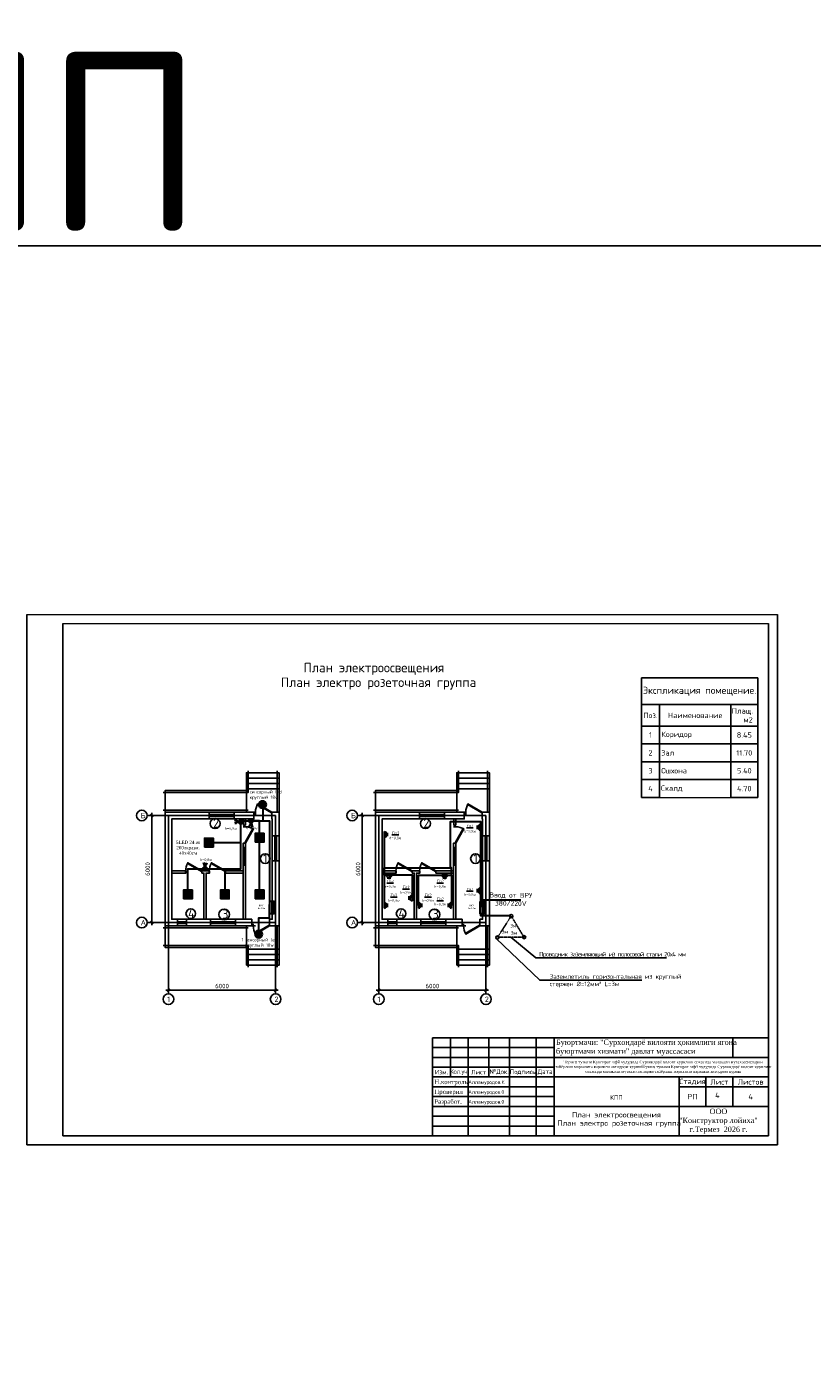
# Model space of a CAD drawing. Header units: millimetres. Extents: x -228268 to 1513407, y -439898 to -137408.
# Tile 28 of 128: x -132400 to -88443, y -215005 to -140041. Entities that reach past the tile are written whole.
import ezdxf
from ezdxf.enums import TextEntityAlignment as Align

# ---------------------------------------------------------------- set-up
doc = ezdxf.new("R2010")
doc.units = ezdxf.units.MM
doc.linetypes.add('ACAD_ISO04W100', pattern=[30, 24, -3, 0, -3])
doc.linetypes.add('HIDDEN2', pattern=[4.7625, 3.175, -1.5875])
for name, color, linetype, lineweight in [('.', 7, 'Continuous', 15), ('3-1 эшик ёғоч', 7, 'Continuous', 60), ('ОСИ', 144, 'ACAD_ISO04W100', 9), ('план', 7, 'Continuous', 50), ('Текст', 98, 'Continuous', 25), ('Электричество', 1, 'Continuous', 40)]:
    doc.layers.add(name, color=color, linetype=linetype, lineweight=lineweight)
for name, color, linetype in [('1ш.  3Гр', 7, 'Continuous'), ('1ш.  4Гр', 7, 'Continuous'), ('7.Гр11', 7, 'Continuous'), ('Text', 154, 'Continuous'), ('Наименование', 11, 'Continuous'), ('Ук', 10, 'Continuous'), ('Штамп опасные', 7, 'Continuous'), ('штамп ёзув', 7, 'Continuous')]:
    doc.layers.add(name, color=color, linetype=linetype)
doc.styles.add('ISOCPEUR', font='isocpeur.ttf', dxfattribs={"height": 5})
doc.styles.get("Standard").update_dxf_attribs({"font": 'isocpeur.ttf'})
doc.styles.add('V@ler@Live', font='isocpeur.ttf')
doc.styles.add('ViTEXT', font='isocpeur.ttf')
doc.styles.add('ШКОЛА', font='times.ttf')
doc.linetypes.add('ограждение2', pattern='A,6.35,-2.54,[132,ltypeshp.shx,S=2.54,R=0,X=-2.54,Y=0],-2.54,25.4', length=36.83)
doc.dimstyles.new('STANDARD-100', dxfattribs={"dimtxt": 250, "dimasz": 150, "dimexe": 150, "dimexo": 150, "dimgap": 100, "dimtad": 1, "dimdec": 0, "dimzin": 0, "dimdsep": 46, "dimtxsty": 'Standard', "dimblk": 'OBLIQUE', "dimcen": 150, "dimdle": 150, "dimadec": 0, "dimazin": 0, "dimtm": 1e-09, "dimtfac": 1, "dimtdec": 0, "dimtmove": 0, "dimatfit": 3, "dimldrblk": 'OBLIQUE', "dimfxl": 1, "dimtolj": 2, "dimtzin": 0, "dimarcsym": 0})

# ---------------------------------------------------------------- blocks, each defined once
blk = doc.blocks.new('*U507')
for p, q in [((0, 0), (0, -5)), ((36, 0), (36, -5))]:
    blk.add_line(p, q)
blk.add_lwpolyline([(0, 0), (31.2, 18), (32.1, 16.5), (0.9, -1.5)], close=True)
blk.add_arc((0, 0), 36, 0, 30)
blk = doc.blocks.new('*U508')
for p, q in [((0, 0), (0, 5)), ((36, 0), (36, 5))]:
    blk.add_line(p, q)
blk.add_lwpolyline([(0, 0), (31.2, -18), (32.1, -16.5), (0.9, 1.5)], close=True)
blk.add_arc((0, 0), 36, 330, 0)
blk = doc.blocks.new('_Oblique')
at = {"color": 0, "linetype": 'ByBlock', "lineweight": -2}
blk.add_line((-0.5, -0.5), (0.5, 0.5), dxfattribs=at)
blk = doc.blocks.new('*D567')
at = {"color": 0, "lineweight": -2, "transparency": 16777216}
for p, q in [((-124473, -190554), (-124473, -194142)), ((-118473, -190554), (-118473, -194142)), ((-124623, -193992), (-118323, -193992))]:
    blk.add_line(p, q, dxfattribs=at)
at = {"layer": 'Defpoints', "color": 0, "transparency": 16777216}
for p in [(-124473, -190404), (-118473, -190404), (-118473, -193992)]:
    blk.add_point(p, dxfattribs=at)
at = {"color": 0, "lineweight": -2, "transparency": 16777216, "xscale": 150, "yscale": 150, "zscale": 150, "rotation": 180}
blk.add_blockref('_Oblique', (-124473, -193992), dxfattribs=at)
at = {"color": 0, "lineweight": -2, "transparency": 16777216, "xscale": 150, "yscale": 150, "zscale": 150}
blk.add_blockref('_Oblique', (-118473, -193992), dxfattribs=at)
at = {"color": 0, "lineweight": 25, "transparency": 16777216, "insert": (-121473, -193767), "char_height": 250, "attachment_point": 5}
blk.add_mtext('\\A2;6000', dxfattribs=at)
blk = doc.blocks.new('*T566')
at = {"color": 0, "linetype": 'ByBlock', "lineweight": -2, "transparency": 16777216}
for p, q in [((0, 0), (6500, 0)), ((0, 0), (0, -6700)), ((6500, 0), (6500, -6700)), ((0, -1500), (6500, -1500)), ((1000, -1500), (1000, -6700)), ((5000, -1500), (5000, -6700)), ((0, -2700), (6500, -2700)), ((0, -3700), (1000, -3700)), ((5000, -3700), (6500, -3700)), ((0, -4700), (1000, -4700)), ((5000, -4700), (6500, -4700)), ((0, -5700), (1000, -5700)), ((5000, -5700), (6500, -5700)), ((0, -6700), (1000, -6700)), ((5000, -6700), (6500, -6700))]:
    blk.add_line(p, q, dxfattribs=at)
at = {"color": 0, "transparency": 16777216}
for p, q in [((1000, -3700), (5000, -3700)), ((1000, -4700), (5000, -4700)), ((1000, -5700), (5000, -5700))]:
    blk.add_line(p, q, dxfattribs=at)
at = {"color": 0, "lineweight": 0, "transparency": 16777216}
blk.add_line((1000, -6700), (5000, -6700), dxfattribs=at)
at = {"color": 0, "lineweight": 40, "transparency": 16777216, "attachment_point": 5}
for s, insert, char_height, width in [('{\\C256;Экспликация помещение.               }', (3250, -750), 400, 6497), ('Поз.', (500, -2100), 300, 997), ('Наименование', (3000, -2100), 300, 3997), ('Плащ.     м2', (5750, -2100), 300, 1497)]:
    blk.add_mtext(s, dxfattribs=dict(at, insert=insert, char_height=char_height, width=width))
at = {"lineweight": 40, "transparency": 16777216, "char_height": 300, "style": 'ViTEXT'}
for s, insert, width, attachment_point in [('1', (500, -3200), 997, 5), ('{\\C0;Коридор }', (1100, -3200), 3800, 4), ('8.45', (5750, -3200), 1497, 5), ('2', (500, -4200), 997, 5), ('Зал', (1100, -4200), 3800, 4), ('11.70', (5750, -4200), 1497, 5), ('3', (500, -5200), 997, 5), ('{\\C0;Ошхона}', (1100, -5200), 3800, 4), ('5.40', (5750, -5200), 1497, 5), ('4', (500, -6200), 997, 5), ('Скалд', (1085, -6200), 3829.65, 4), ('4.70', (5750, -6200), 1497, 5)]:
    blk.add_mtext(s, dxfattribs=dict(at, insert=insert, width=width, attachment_point=attachment_point))
blk = doc.blocks.new('*D568')
at = {"layer": '3-1 эшик ёғоч', "color": 0, "lineweight": -2, "transparency": 16777216}
for p, q in [((-124813, -184214), (-125559, -184214)), ((-125409, -190364), (-125409, -184064)), ((-124813, -190214), (-125559, -190214))]:
    blk.add_line(p, q, dxfattribs=at)
at = {"layer": 'Defpoints', "color": 0, "transparency": 16777216}
for p in [(-125409, -184214), (-124663, -184214), (-124663, -190214)]:
    blk.add_point(p, dxfattribs=at)
at = {"layer": '3-1 эшик ёғоч', "color": 0, "lineweight": -2, "transparency": 16777216, "xscale": 150, "yscale": 150, "zscale": 150}
for p, rotation in [((-125409, -184214), 90), ((-125409, -190214), 270)]:
    blk.add_blockref('_Oblique', p, dxfattribs=dict(at, rotation=rotation))
at = {"layer": '3-1 эшик ёғоч', "color": 0, "lineweight": 25, "transparency": 16777216, "insert": (-125634, -187214), "char_height": 250, "attachment_point": 5, "rotation": 90}
blk.add_mtext('\\A2;6000', dxfattribs=at)
blk = doc.blocks.new('цув')
at = {"layer": '.', "lineweight": 30, "transparency": 33554687}
h = blk.add_hatch(dxfattribs=at)
h.set_pattern_fill('ANGLE', color=5, scale=2, angle=-90)
h.set_pattern_definition([(270, (2271744.251, -487239.154), (13.97, -3e-15), [10.16, -3.81]), (360, (2271744.251, -487239.154), (3e-15, 13.97), [10.16, -3.81])])
h.paths.add_polyline_path([(2271540, -487440), (2271940, -487440), (2271940, -487040), (2271540, -487040)])
at = {"ltscale": 0.095}
for points in [[(2271490, -487490), (2271990, -487490), (2271990, -486990), (2271490, -486990)], [(2271540, -487440), (2271940, -487440), (2271940, -487040), (2271540, -487040)]]:
    blk.add_lwpolyline(points, close=True, dxfattribs=at)
blk = doc.blocks.new('ммав')
at = {"linetype": 'ByBlock', "ltscale": 100}
h = blk.add_hatch(color=256, dxfattribs=at)
h.dxf.hatch_style = 1
h.paths.add_polyline_path([(2290064, -478940), (2289936, -478940), (2289936, -479460), (2290064, -479460)])
at = {"color": 0, "linetype": 'ByBlock', "lineweight": 30, "ltscale": 2}
blk.add_lwpolyline([(2290136, -478940), (2290136, -479460), (2289936, -479460), (2289936, -478940)], close=True, dxfattribs=at)
blk = doc.blocks.new('*U554')
at = {"lineweight": 30}
for points in [[(-1, 318), (-128, 288)], [(-18, 109), (-65, 303)], [(22, 317), (146, 279)], [(26, 108), (84, 298)]]:
    blk.add_lwpolyline(points, dxfattribs=at)
blk.add_circle((0, 0), 111, dxfattribs=at)
blk = doc.blocks.new('*U290')
at = {"lineweight": 30}
for points in [[(-317, 22), (-279, 146)], [(-108, 26), (-298, 84)], [(-318, -1), (-288, -128)], [(-109, -18), (-303, -65)]]:
    blk.add_lwpolyline(points, dxfattribs=at)
blk.add_circle((0, 0), 111, dxfattribs=at)
blk = doc.blocks.new('*U556')
at = {"lineweight": 30}
for points in [[(-22, -317), (-146, -279)], [(-26, -108), (-84, -298)], [(1, -318), (128, -288)], [(18, -109), (65, -303)]]:
    blk.add_lwpolyline(points, dxfattribs=at)
blk.add_circle((0, 0), 111, dxfattribs=at)
blk = doc.blocks.new('счпвеыф35аве')
at = {"color": 1, "lineweight": 35, "ltscale": 100}
blk.add_circle((0, 0), 200, dxfattribs=at)
blk = doc.blocks.new('датчик движения')
h = blk.add_hatch(color=6)
h.dxf.hatch_style = 1
h.paths.add_polyline_path([(84, 0, 1), (-84, 0, 1)])
at = {"layer": 'Электричество', "color": 6, "lineweight": 60}
for points in [[(-92, 32), (-149, 58)], [(-37, 85), (-60, 138)], [(37, 94), (57, 154)], [(89, 39), (146, 63)], [(-91, -40), (-147, -64)], [(-39, -89), (-59, -148)], [(37, -86), (60, -139)], [(92, -32), (149, -58)]]:
    blk.add_lwpolyline(points, dxfattribs=at)
at = {"layer": 'Электричество', "color": 6, "lineweight": 60, "ltscale": 0.5}
blk.add_circle((0, 0), 83.6, dxfattribs=at)
blk = doc.blocks.new('*D569')
at = {"color": 0, "lineweight": -2, "transparency": 16777216}
for p, q in [((-112701, -190554), (-112701, -194142)), ((-106701, -190554), (-106701, -194142)), ((-112851, -193992), (-106551, -193992))]:
    blk.add_line(p, q, dxfattribs=at)
at = {"layer": 'Defpoints', "color": 0, "transparency": 16777216}
for p in [(-112701, -190404), (-106701, -190404), (-106701, -193992)]:
    blk.add_point(p, dxfattribs=at)
at = {"color": 0, "lineweight": -2, "transparency": 16777216, "xscale": 150, "yscale": 150, "zscale": 150, "rotation": 180}
blk.add_blockref('_Oblique', (-112701, -193992), dxfattribs=at)
at = {"color": 0, "lineweight": -2, "transparency": 16777216, "xscale": 150, "yscale": 150, "zscale": 150}
blk.add_blockref('_Oblique', (-106701, -193992), dxfattribs=at)
at = {"color": 0, "lineweight": 25, "transparency": 16777216, "insert": (-109701, -193767), "char_height": 250, "attachment_point": 5}
blk.add_mtext('\\A2;6000', dxfattribs=at)
blk = doc.blocks.new('*D570')
at = {"layer": '3-1 эшик ёғоч', "color": 0, "lineweight": -2, "transparency": 16777216}
for p, q in [((-113041, -184214), (-113787, -184214)), ((-113637, -190364), (-113637, -184064)), ((-113041, -190214), (-113787, -190214))]:
    blk.add_line(p, q, dxfattribs=at)
at = {"layer": 'Defpoints', "color": 0, "transparency": 16777216}
for p in [(-113637, -184214), (-112891, -184214), (-112891, -190214)]:
    blk.add_point(p, dxfattribs=at)
at = {"layer": '3-1 эшик ёғоч', "color": 0, "lineweight": -2, "transparency": 16777216, "xscale": 150, "yscale": 150, "zscale": 150}
for p, rotation in [((-113637, -184214), 90), ((-113637, -190214), 270)]:
    blk.add_blockref('_Oblique', p, dxfattribs=dict(at, rotation=rotation))
at = {"layer": '3-1 эшик ёғоч', "color": 0, "lineweight": 25, "transparency": 16777216, "insert": (-113862, -187214), "char_height": 250, "attachment_point": 5, "rotation": 90}
blk.add_mtext('\\A2;6000', dxfattribs=at)
blk = doc.blocks.new('*U288')
at = {"layer": '7.Гр11', "linetype": 'Continuous', "lineweight": 30}
for points in [[(-111, 0), (-339, 0)], [(-287, -100), (-287, 100)], [(-111, -159), (-111, 159)]]:
    blk.add_lwpolyline(points, dxfattribs=at)
blk.add_arc((-111, 0), 149, 90, 270, dxfattribs=at)
blk = doc.blocks.new('*U291')
at = {"layer": '7.Гр11', "linetype": 'Continuous', "lineweight": 30}
for points in [[(159, -111), (-159, -111)], [(100, -287), (-100, -287)], [(0, -111), (0, -339)]]:
    blk.add_lwpolyline(points, dxfattribs=at)
blk.add_arc((0, -111), 149, 180, 360, dxfattribs=at)
blk = doc.blocks.new('*U289')
at = {"layer": '7.Гр11', "linetype": 'Continuous', "lineweight": 30}
for points in [[(111, 159), (111, -159)], [(287, 100), (287, -100)], [(111, 0), (339, 0)]]:
    blk.add_lwpolyline(points, dxfattribs=at)
blk.add_arc((111, 0), 149, 270, 90, dxfattribs=at)

msp = doc.modelspace()

# ---------------------------------------------------------------- linework, layer by layer
at = {"color": 0}
for p, q in [((-132390.9, -172961.8), (-132390.9, -202661.8)), ((-132390.9, -202661.8), (-132390.9, -172961.9)), ((-90391.1, -202661.8), (-90391.1, -172961.8)), ((-130390.9, -202161.8), (-130390.9, -173461.8)), ((-90891, -202161.8), (-90891, -173461.8)), ((-90891, -181903), (-90891, -202161.8)), ((-130390.9, -202161.8), (-90891, -202161.8)), ((-90891, -202161.8), (-118773.3, -202161.8)), ((-90391.1, -202661.8), (-132390.9, -202661.8))]:
    msp.add_line(p, q, dxfattribs=at)
at = {"color": 0, "linetype": 'ByBlock'}
for p, q in [((-120162.7, -185763.8), (-120162.7, -190023.8)), ((-108391.3, -185763.8), (-108391.3, -190023.8))]:
    msp.add_line(p, q, dxfattribs=at)
at = {"color": 1}
msp.add_lwpolyline([(-228267.8, -152317.9), (-228267.8, -439897.6), (-32920.2, -439897.6), (-32920.2, -152317.9), (-228267.8, -152317.9)], dxfattribs=at)
for points in [[(-120107.7, -182123.8), (-118282.7, -182123.8), (-118282.7, -181823.8), (-120107.7, -181823.8)], [(-120107.7, -182423.8), (-118282.7, -182423.8), (-118282.7, -182123.8), (-120107.7, -182123.8)], [(-108336.3, -182123.8), (-106511.3, -182123.8), (-106511.3, -181823.8), (-108336.3, -181823.8)], [(-108336.3, -182423.8), (-106511.3, -182423.8), (-106511.3, -182123.8), (-108336.3, -182123.8)], [(-120107.7, -182723.8), (-118282.7, -182723.8), (-118282.7, -182423.8), (-120107.7, -182423.8)], [(-108336.3, -182723.8), (-106511.3, -182723.8), (-106511.3, -182423.8), (-108336.3, -182423.8)], [(-120107.7, -191703.8), (-118282.7, -191703.8), (-118282.7, -192003.8), (-120107.7, -192003.8)], [(-108336.3, -191703.8), (-106511.3, -191703.8), (-106511.3, -192003.8), (-108336.3, -192003.8)], [(-120107.7, -192003.8), (-118282.7, -192003.8), (-118282.7, -192303.8), (-120107.7, -192303.8)], [(-108336.3, -192003.8), (-106511.3, -192003.8), (-106511.3, -192303.8), (-108336.3, -192303.8)]]:
    msp.add_lwpolyline(points, close=True)
for points in [[(-118687.7, -184023.8), (-118282.7, -184023.8), (-118282.7, -182723.8), (-120107.7, -182723.8), (-120107.7, -184023.8), (-119607.7, -184023.8)], [(-106916.3, -184023.8), (-106511.3, -184023.8), (-106511.3, -182723.8), (-108336.3, -182723.8), (-108336.3, -184023.8), (-107836.3, -184023.8)], [(-118687.7, -190403.8), (-118282.7, -190403.8), (-118282.7, -191703.8), (-120107.7, -191703.8), (-120107.7, -190403.8), (-119607.7, -190403.8)], [(-106916.3, -190403.8), (-106511.3, -190403.8), (-106511.3, -191703.8), (-108336.3, -191703.8), (-108336.3, -190403.8), (-107836.3, -190403.8)], [(-106125.7, -191114.1), (-103688.3, -193442.4), (-97984.4, -193442.4)], [(-105305.6, -191031), (-103905.6, -192195.4), (-96605.4, -192195.4)]]:
    msp.add_lwpolyline(points)
at = {"color": 5, "lineweight": 30}
for points in [[(-119194.5, -183555.5), (-119194.5, -184515.2)], [(-122419.6, -187208.5), (-120415.9, -187208.5), (-120415.9, -184515.2), (-118822.3, -184515.2), (-118822.3, -189210.1), (-118765.9, -189210.1)], [(-121957.1, -185734.5), (-120415.9, -185734.5), (-120415.9, -184564.4)], [(-119373, -188387.1), (-119373, -184515.2), (-119863, -184515.2)], [(-112400.3, -185278.3), (-112400.3, -187554.8), (-112400.3, -187155), (-108695.5, -187155), (-108695.5, -184547.8), (-107002.3, -184547.8), (-107002.3, -189219.4), (-106966.3, -189219.4)], [(-108622.3, -187554.8), (-108622.3, -187155), (-108695.5, -187155), (-108695.5, -184547.8), (-107002.3, -184547.8), (-107002.3, -189297.8), (-106970.6, -189297.8)], [(-123383.1, -188437.1), (-123383.1, -187208.5), (-121308.2, -187208.5), (-121308.2, -188387.1)], [(-110822.3, -188832.7), (-110822.3, -187554.8), (-112400.3, -187554.8), (-112400.3, -189248.6)], [(-110480.3, -189248.6), (-110480.3, -187554.8), (-108622.3, -187554.8), (-108622.3, -189248.6)], [(-119409.1, -190856.4), (-119409.1, -189951), (-118822.3, -189951), (-118822.3, -189210.1)]]:
    msp.add_lwpolyline(points, dxfattribs=at)
at = {"color": 0, "linetype": 'ByBlock'}
for points in [[(-119812.7, -190403.8), (-119812.7, -190023.8), (-124282.7, -190023.8), (-124282.7, -184403.8), (-119687.7, -184403.8), (-119687.7, -184023.8), (-124662.7, -184023.8), (-124662.7, -190403.8), (-119812.7, -190403.8)], [(-108041.3, -190403.8), (-108041.3, -190023.8), (-112511.3, -190023.8), (-112511.3, -184403.8), (-107916.3, -184403.8), (-107916.3, -184023.8), (-112891.3, -184023.8), (-112891.3, -190403.8), (-108041.3, -190403.8)]]:
    msp.add_lwpolyline(points, dxfattribs=at)
for points in [[(-118687.7, -184403.8), (-118687.7, -184023.8), (-118282.7, -184023.8), (-118282.7, -190403.8), (-118812.7, -190403.8), (-118812.7, -190023.8), (-118662.7, -190023.8), (-118662.7, -184403.8)], [(-106916.3, -184403.8), (-106916.3, -184023.8), (-106511.3, -184023.8), (-106511.3, -190403.8), (-107041.3, -190403.8), (-107041.3, -190023.8), (-106891.3, -190023.8), (-106891.3, -184403.8)]]:
    msp.add_lwpolyline(points, close=True, dxfattribs=at)
at = {"color": 1, "lineweight": 30}
msp.add_lwpolyline([(-106982.1, -189151.3), (-106982.1, -188936.4), (-104744.9, -188936.4)], dxfattribs=at)
at = {"color": 0, "lineweight": 30}
msp.add_lwpolyline([(-106998.5, -189674.3), (-106998.5, -189817.2), (-106428.4, -189817.2), (-105288.7, -189825.1)], dxfattribs=at)
at = {"color": 1, "linetype": 'HIDDEN2', "ltscale": 0.095}
msp.add_lwpolyline([(-104564.8, -191031), (-106046.3, -191031), (-105288.7, -189845.9), (-104575.8, -191031)], dxfattribs=at)
for centre in [(-125962.7, -184213.8), (-114191.3, -184213.8), (-125962.7, -190213.8), (-114191.3, -190213.8), (-124472.7, -194503.2), (-118472.7, -194503.2), (-112701.3, -194503.2), (-106701.3, -194503.2)]:
    msp.add_circle(centre, 300)
at = {"color": 1}
for centre, radius in [((-121860.5, -184668.5), 278.6), ((-110089.2, -184668.5), 278.6), ((-119058.1, -186628.8), 271.2), ((-107286.8, -186628.8), 271.2), ((-123221.1, -189710.3), 268.3), ((-121352, -189758.6), 301.2), ((-111449.7, -189710.3), 268.3), ((-109580.6, -189758.6), 301.2)]:
    msp.add_circle(centre, radius, dxfattribs=at)
at = {"ltscale": 0.095}
for centre in [(-105288.7, -189845.9), (-106063.6, -191049.1), (-104564.8, -191031)]:
    msp.add_circle(centre, 89.9, dxfattribs=at)
at = {"layer": '3-1 эшик ёғоч', "lineweight": 25}
for p, q in [((-122197.7, -184023.8), (-122197.7, -184403.8)), ((-120797.7, -184023.8), (-120797.7, -184403.8)), ((-110426.3, -184023.8), (-110426.3, -184403.8)), ((-109026.3, -184023.8), (-109026.3, -184403.8)), ((-118662.7, -185363.8), (-118282.7, -185363.8)), ((-106891.3, -185363.8), (-106511.3, -185363.8)), ((-120282.7, -186003.8), (-120162.7, -186003.8)), ((-108511.3, -186003.8), (-108391.3, -186003.8)), ((-120282.7, -187003.8), (-120162.7, -187003.8)), ((-118662.7, -186763.8), (-118282.7, -186763.8)), ((-108511.3, -187003.8), (-108391.3, -187003.8)), ((-106891.3, -186763.8), (-106511.3, -186763.8)), ((-123962.6, -190023.8), (-123962.6, -190403.8)), ((-123462.6, -190023.8), (-123462.6, -190403.8)), ((-122112.7, -190023.8), (-122112.7, -190403.8)), ((-120712.7, -190023.8), (-120712.7, -190403.8)), ((-112191.2, -190023.8), (-112191.2, -190403.8)), ((-111691.2, -190023.8), (-111691.2, -190403.8)), ((-110341.3, -190023.8), (-110341.3, -190403.8)), ((-108941.3, -190023.8), (-108941.3, -190403.8))]:
    msp.add_line(p, q, dxfattribs=at)
at = {"layer": '3-1 эшик ёғоч', "color": 5, "lineweight": 25}
for p, q in [((-122197.7, -184163.8), (-120797.7, -184163.8)), ((-122197.7, -184263.8), (-120797.7, -184263.8)), ((-110426.3, -184163.8), (-109026.3, -184163.8)), ((-110426.3, -184263.8), (-109026.3, -184263.8)), ((-118522.7, -185363.8), (-118522.7, -186763.8)), ((-118422.7, -185363.8), (-118422.7, -186763.8)), ((-106751.3, -185363.8), (-106751.3, -186763.8)), ((-106651.3, -185363.8), (-106651.3, -186763.8)), ((-120222.7, -186003.8), (-120222.7, -187003.8)), ((-108451.3, -186003.8), (-108451.3, -187003.8)), ((-123962.6, -190163.8), (-123462.6, -190163.8)), ((-123962.6, -190263.8), (-123462.6, -190263.8)), ((-122112.7, -190163.8), (-120712.7, -190163.8)), ((-122112.7, -190263.8), (-120712.7, -190263.8)), ((-112191.2, -190163.8), (-111691.2, -190163.8)), ((-112191.2, -190263.8), (-111691.2, -190263.8)), ((-110341.3, -190163.8), (-108941.3, -190163.8)), ((-110341.3, -190263.8), (-108941.3, -190263.8))]:
    msp.add_line(p, q, dxfattribs=at)
at = {"layer": '3-1 эшик ёғоч', "color": 0, "linetype": 'ограждение2', "lineweight": 25, "ltscale": 10}
for points in [[(-124762.7, -182923.8), (-120007.7, -182923.8), (-120007.7, -181723.8)], [(-118382.7, -181723.8), (-118382.7, -184023.8)], [(-112991.3, -182923.8), (-108236.3, -182923.8), (-108236.3, -181723.8)], [(-106611.3, -181723.8), (-106611.3, -184023.8)], [(-120007.7, -183923.8), (-124662.7, -183923.8), (-124762.7, -183923.8)], [(-108236.3, -183923.8), (-112891.3, -183923.8), (-112991.3, -183923.8)], [(-118382.7, -192703.8), (-118382.7, -190403.8)], [(-106611.3, -192703.8), (-106611.3, -190403.8)], [(-120007.7, -190503.8), (-124662.7, -190503.8), (-124762.7, -190503.8)], [(-108236.3, -190503.8), (-112891.3, -190503.8), (-112991.3, -190503.8)], [(-124762.7, -191503.8), (-120007.7, -191503.8), (-120007.7, -192703.8)], [(-112991.3, -191503.8), (-108236.3, -191503.8), (-108236.3, -192703.8)]]:
    msp.add_lwpolyline(points, dxfattribs=at)
at = {"layer": '3-1 эшик ёғоч', "color": 0, "lineweight": 25}
for points in [[(-124662.7, -182823.8), (-120107.7, -182823.8), (-120107.7, -181823.8)], [(-112891.3, -182823.8), (-108336.3, -182823.8), (-108336.3, -181823.8)], [(-120107.7, -184023.8), (-124662.7, -184023.8), (-124662.7, -182823.8), (-120107.7, -182823.8)], [(-108336.3, -184023.8), (-112891.3, -184023.8), (-112891.3, -182823.8), (-108336.3, -182823.8)], [(-124282.7, -187323.8), (-123496.5, -187323.8), (-123496.5, -187443.8), (-124282.7, -187443.8)], [(-122482.7, -190023.8), (-122482.7, -187443.8), (-122596.5, -187443.8), (-122596.5, -187323.8), (-122173.8, -187323.8), (-122173.8, -187443.8), (-122362.7, -187443.8), (-122362.7, -190023.8)], [(-120282.7, -187323.8), (-121273.8, -187323.8), (-121273.8, -187443.8), (-120282.7, -187443.8)], [(-112511.3, -187323.8), (-111725.1, -187323.8), (-111725.1, -187443.8), (-112511.3, -187443.8)], [(-110711.3, -190023.8), (-110711.3, -187443.8), (-110825.1, -187443.8), (-110825.1, -187323.8), (-110402.4, -187323.8), (-110402.4, -187443.8), (-110591.3, -187443.8), (-110591.3, -190023.8)], [(-108511.3, -187323.8), (-109502.4, -187323.8), (-109502.4, -187443.8), (-108511.3, -187443.8)], [(-120107.7, -190403.8), (-124662.7, -190403.8), (-124662.7, -191603.8), (-120107.7, -191603.8)], [(-108336.3, -190403.8), (-112891.3, -190403.8), (-112891.3, -191603.8), (-108336.3, -191603.8)], [(-124662.7, -191603.8), (-120107.7, -191603.8), (-120107.7, -192603.8)], [(-112891.3, -191603.8), (-108336.3, -191603.8), (-108336.3, -192603.8)], [(-120107.7, -192603.8), (-118282.7, -192603.8), (-118282.7, -192303.8)], [(-108336.3, -192603.8), (-106511.3, -192603.8), (-106511.3, -192303.8)]]:
    msp.add_lwpolyline(points, dxfattribs=at)
for points in [[(-120280.2, -184403.8), (-120160.2, -184403.8), (-120160.2, -184753.8), (-120280.2, -184753.8)], [(-108508.8, -184403.8), (-108388.8, -184403.8), (-108388.8, -184753.8), (-108508.8, -184753.8)]]:
    msp.add_lwpolyline(points, close=True, dxfattribs=at)
at = {"layer": '3-1 эшик ёғоч', "lineweight": 25}
for points in [[(-120282.7, -190023.8), (-120282.7, -185763.8), (-120162.7, -185763.8)], [(-108511.3, -190023.8), (-108511.3, -185763.8), (-108391.3, -185763.8)]]:
    msp.add_lwpolyline(points, dxfattribs=at)
at = {"layer": 'ОСИ', "color": 0, "linetype": 'ByBlock', "ltscale": 500}
for p, q in [((-132390.9, -172961.8), (-90391.1, -172961.8)), ((-130390.9, -173461.8), (-90891, -173461.8))]:
    msp.add_line(p, q, dxfattribs=at)
at = {"layer": 'Ук'}
for points in [[(-118472.7, -184213.8), (-124662.7, -184213.8), (-125662.7, -184213.8), (-125662.7, -184213.8)], [(-124472.7, -184213.8), (-124472.7, -190403.8), (-124472.7, -193403.8), (-124472.7, -194203.8)], [(-118472.7, -184213.8), (-118472.7, -190403.8), (-118472.7, -193403.8), (-118472.7, -194203.8)], [(-106701.3, -184213.8), (-112891.3, -184213.8), (-113891.3, -184213.8), (-113891.3, -184213.8)], [(-112701.3, -184213.8), (-112701.3, -190403.8), (-112701.3, -193403.8), (-112701.3, -194203.8)], [(-106701.3, -184213.8), (-106701.3, -190403.8), (-106701.3, -193403.8), (-106701.3, -194203.8)], [(-118472.7, -190213.8), (-124662.7, -190213.8), (-125662.7, -190213.8), (-125662.7, -190213.8)], [(-106701.3, -190213.8), (-112891.3, -190213.8), (-113891.3, -190213.8), (-113891.3, -190213.8)]]:
    msp.add_lwpolyline(points, dxfattribs=at)
at = {"layer": 'Штамп опасные'}
for p, q in [((-109691, -196661.8), (-90891, -196661.8)), ((-109691, -196661.8), (-109691, -202161.8)), ((-108691, -196661.8), (-108691, -198861.8)), ((-107691, -196661.8), (-107691, -202161.8)), ((-106541, -196661.8), (-106541, -198861.8)), ((-105391, -196661.8), (-105391, -202161.8)), ((-103891, -196661.8), (-103891, -202161.8)), ((-102891, -196661.8), (-102891, -202161.8)), ((-92891, -196661.8), (-92891, -197761.8)), ((-90891, -196661.8), (-90891, -202161.8)), ((-109691, -197211.8), (-102891, -197211.8)), ((-109691, -197761.8), (-90891, -197761.8)), ((-109691, -198311.8), (-102891, -198311.8)), ((-109691, -198861.8), (-95891, -198861.8)), ((-95891, -198861.8), (-95891, -199411.8)), ((-94391, -198861.8), (-94391, -200511.8)), ((-92891, -198861.8), (-92891, -200511.8)), ((-109691, -199411.8), (-102891, -199411.8)), ((-109691, -199961.8), (-102891, -199961.8)), ((-95891, -199411.8), (-90891, -199411.8)), ((-109691, -200511.8), (-90891, -200511.8)), ((-95891, -200511.8), (-95891, -202161.8)), ((-109691, -201061.8), (-102891, -201061.8)), ((-109691, -201611.8), (-102891, -201611.8)), ((-109691, -202161.8), (-90891, -202161.8))]:
    msp.add_line(p, q, dxfattribs=at)
at = {"layer": 'Штамп опасные', "lineweight": 25}
for p, q in [((-95891, -198861.8), (-90891, -198861.8)), ((-95891, -199411.8), (-95891, -200511.8))]:
    msp.add_line(p, q, dxfattribs=at)

# ---------------------------------------------------------------- block references
for name, p in [('*T566', (-97994, -176507.9)), ('*U556', (-119849.5, -184514)), ('*U290', (-120425.6, -184579.5)), ('*U289', (-112511.3, -185278.3)), ('*U288', (-106891.3, -184881.8)), ('цув', (-2393947.1, 301505.5)), ('цув', (-2391113, 301778.8)), ('*U554', (-122424.2, -187206.2)), ('*U291', (-112127.9, -187443.8)), ('*U291', (-109006.9, -187443.8)), ('цув', (-2395123.1, 298602.9)), ('цув', (-2393057.6, 298602.9)), ('цув', (-2391113, 298602.9)), ('*U288', (-110711.3, -188832.7)), ('*U288', (-106891.3, -188428)), ('*U289', (-112511.3, -189248.6)), ('*U289', (-110591.3, -189248.6)), ('*U288', (-108511.3, -189248.6))]:
    msp.add_blockref(name, p)
at = {"xscale": -25.4, "yscale": 25.4, "zscale": 25.4}
for name, p in [('*U507', (-118687.7, -184023.8)), ('*U507', (-106916.3, -184023.8)), ('*U507', (-122596.5, -187323.8)), ('*U507', (-121273.8, -187323.8)), ('*U507', (-110825.1, -187323.8)), ('*U507', (-109502.4, -187323.8)), ('*U508', (-118812.7, -190403.8)), ('*U508', (-107041.3, -190403.8))]:
    msp.add_blockref(name, p, dxfattribs=at)
at = {"xscale": -25.4, "yscale": 25.4, "zscale": 25.4, "rotation": 270}
for p in [(-120162.7, -185763.8), (-108391.3, -185763.8)]:
    msp.add_blockref('*U507', p, dxfattribs=at)
at = {"lineweight": 30, "xscale": -1.3, "yscale": 1.3, "zscale": 1.3}
for p in [(2858356.2, 433586.9), (2870127.5, 433586.9)]:
    msp.add_blockref('ммав', p, dxfattribs=at)
at = {"layer": '1ш.  3Гр', "xscale": 0.8, "yscale": 0.8, "zscale": 0.8, "rotation": 48.09008412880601}
for p in [(-119195.6, -183600.2), (-119409.1, -190856.4)]:
    msp.add_blockref('датчик движения', p, dxfattribs=at)
at = {"layer": '1ш.  4Гр', "color": 5, "xscale": -1}
for p in [(-119206.9, -183605.7), (-119420.4, -190861.9)]:
    msp.add_blockref('счпвеыф35аве', p, dxfattribs=at)

# ---------------------------------------------------------------- texts
at = {"insert": (-147895.9, -146514.6), "char_height": 10000, "attachment_point": 4, "style": 'V@ler@Live'}
msp.add_mtext('КПП', dxfattribs=at)
at = {"color": 0, "attachment_point": 2}
for s, insert, char_height, width in [('{\\C7;План электроосвещения }', (-112973.8, -175668.9), 527.775, 14850.968), ('План электро розеточная группа ', (-112712.3, -176490.9), 527.775, 12417.084), ('{\\C7;План электроосвещения }', (-99401.5, -200825.2), 299.999, 8441.607), ('План электро розеточная группа ', (-99252.9, -201292.5), 299.999, 7058.136)]:
    msp.add_mtext(s, dxfattribs=dict(at, insert=insert, char_height=char_height, width=width))
at = {"attachment_point": 5, "style": 'ШКОЛА'}
for s, insert, char_height, width in [('{\\fISOCPEUR|b0|i0|c204|p34;1 сенсорный \\fISOCPEUR|b0|i0|c0|p34;led \\fISOCPEUR|b0|i0|c204|p34; круглый \\fISOCPEUR|b0|i0|c0|p34;18w }', (-119125.4, -183067.7), 180, 1959.903), ('{\\fSylfaen|b0|i1|c0|p18;h=\\fSylfaen|b0|i1|c204|p18;0,9м}', (-120989.2, -184959.2), 140, 1630.351), ('{\\fSylfaen|b0|i1|c0|p18;h=\\fSylfaen|b0|i1|c204|p18;0,9м}', (-119823, -184946.1), 140, 1630.351), ('5LED 24 вт{\\C0;\\P200лк}разм.\\P40х40cм ', (-123373.6, -186019.6), 182, 2119.457), ('{\\fSylfaen|b0|i1|c0|p18;h=\\fSylfaen|b0|i1|c204|p18;0,9м}', (-122384.9, -186704.9), 140, 1630.351), ('{\\fISOCPEUR|b0|i0|c204|p34;1 сенсорный \\fISOCPEUR|b0|i0|c0|p34;led \\fISOCPEUR|b0|i0|c204|p34; круглый \\fISOCPEUR|b0|i0|c0|p34;18w }', (-119382.5, -191349.4), 180, 1959.903)]:
    msp.add_mtext(s, dxfattribs=dict(at, insert=insert, char_height=char_height, width=width))
at = {"attachment_point": 1, "style": 'ViTEXT'}
for s, insert, char_height in [('Б', (-126029.4, -184069.1), 300), ('2', (-121977, -184395.3), 500), ('Б', (-114258.1, -184069.1), 300), ('2', (-110205.7, -184395.3), 500), ('1', (-119174.6, -186355.5), 500), ('1', (-107403.2, -186355.5), 500), ('4', (-123371.6, -189451.6), 500), ('3', (-121468.4, -189485.4), 500), ('4', (-111600.2, -189451.6), 500), ('3', (-109697.1, -189485.4), 500), ('A', (-126029.4, -190069.1), 300), ('A', (-114258.1, -190069.1), 300), ('1', (-124539.4, -194358.5), 300), ('2', (-118539.4, -194358.5), 300), ('1', (-112768.1, -194358.5), 300), ('2', (-106768.1, -194358.5), 300)]:
    msp.add_mtext_dynamic_manual_height_columns(s, width=123, gutter_width=17495.6, heights=[0], dxfattribs=dict(at, insert=insert, char_height=char_height))
at = {"color": 0, "attachment_point": 5, "style": 'ШКОЛА'}
for s, insert, char_height, width in [('{\\fSylfaen|b0|i1|c204|p18;\\LГр3}', (-111775.2, -185207.1), 157.5, 2046.905), ('{\\fSylfaen|b0|i1|c0|p18;h=\\fSylfaen|b0|i1|c204|p18;0,9м}', (-107611.6, -185115), 140, 1819.471), ('{\\fSylfaen|b0|i1|c204|p18;\\LГр2}', (-107605.8, -184829.8), 157.5, 2046.905), ('{\\fSylfaen|b0|i1|c0|p18;h=\\fSylfaen|b0|i1|c204|p18;0,9м}', (-111780.9, -185492.3), 140, 1819.471), ('{\\fSylfaen|b0|i1|c0|p18;h=\\fSylfaen|b0|i1|c204|p18;0,9м}', (-112070, -188211.1), 140, 1819.471), ('{\\fSylfaen|b0|i1|c204|p18;\\LГр3}', (-112064.3, -187925.9), 157.5, 2046.905), ('{\\fSylfaen|b0|i1|c0|p18;h=\\fSylfaen|b0|i1|c204|p18;0,9м}', (-109268.1, -188204.8), 140, 1819.471), ('{\\fSylfaen|b0|i1|c204|p18;\\LГр2}', (-109262.3, -187919.6), 157.5, 2046.905), ('{\\fSylfaen|b0|i1|c0|p18;h=\\fSylfaen|b0|i1|c204|p18;0,9м}', (-111870.7, -188989), 140, 1819.471), ('{\\fSylfaen|b0|i1|c204|p18;\\LГр3}', (-111864.9, -188703.8), 157.5, 2046.905), ('{\\fSylfaen|b0|i1|c0|p18;h=\\fSylfaen|b0|i1|c204|p18;0,9м}', (-111183, -188543.4), 140, 1819.471), ('{\\fSylfaen|b0|i1|c204|p18;\\LГр3}', (-111177.3, -188258.3), 157.5, 2046.905), ('{\\fSylfaen|b0|i1|c0|p18;h=\\fSylfaen|b0|i1|c204|p18;0,9м}', (-109950.7, -188989), 140, 1819.471), ('{\\fSylfaen|b0|i1|c204|p18;\\LГр2}', (-109944.9, -188703.8), 157.5, 2046.905), ('{\\fSylfaen|b0|i1|c204|p18;\\LГр2}', (-109262.3, -188910.9), 157.5, 2046.905), ('{\\fSylfaen|b0|i1|c0|p18;h=\\fSylfaen|b0|i1|c204|p18;0,9м}', (-107611.6, -188661.2), 140, 1819.471), ('{\\fSylfaen|b0|i1|c204|p18;\\LГр2}', (-107605.8, -188376), 157.5, 2046.905), ('ЩО1\\Ph=1.8м', (-119264.2, -189336.1), 92.62, 1203.69), ('{\\fSylfaen|b0|i1|c0|p18;h=\\fSylfaen|b0|i1|c204|p18;0,9м}', (-109268.1, -189196.1), 140, 1819.471), ('ЩО1\\Ph=1.8м', (-107492.9, -189336.1), 92.62, 1203.69)]:
    msp.add_mtext(s, dxfattribs=dict(at, insert=insert, char_height=char_height, width=width))
at = {"layer": 'Text', "color": 0, "lineweight": 20, "ltscale": 30, "insert": (-99400, -200006.1), "char_height": 250, "width": 7000, "attachment_point": 5, "style": 'V@ler@Live'}
msp.add_mtext('{\\C7;КПП}', dxfattribs=at)
at = {"layer": 'Наименование', "insert": (-106471.2, -188527.1), "char_height": 275, "attachment_point": 1, "rotation": 359.321362}
msp.add_mtext_dynamic_manual_height_columns('\\pxqc;{\\C0;Ввод от ВРУ\\P380/220V}', width=2333.091, gutter_width=12.5, heights=[0], dxfattribs=at)
at = {"layer": 'план', "lineweight": 20, "char_height": 200, "width": 891.419, "attachment_point": 7, "rotation": 0.171228, "style": 'V@ler@Live'}
for insert in [(-105344.8, -190492), (-105825.6, -190825.7), (-105322.5, -190888)]:
    msp.add_mtext('3м', dxfattribs=dict(at, insert=insert))
at = {"layer": 'Текст', "color": 0, "ltscale": 50, "insert": (-103724.1, -191860.8), "char_height": 250, "width": 7901.445, "attachment_point": 1, "style": 'ISOCPEUR'}
msp.add_mtext('\\pxt13.889;{\\T0.8;Проводник заземляющий из полосовой стали 20х4 мм                          }', dxfattribs=at)
at = {"layer": 'Текст', "color": 0, "ltscale": 50, "insert": (-103136.8, -193108.7), "char_height": 250, "attachment_point": 1, "style": 'ISOCPEUR'}
msp.add_mtext_dynamic_manual_height_columns('Заземлетиль горизонтальная из круглый стержен %%C=12мм² L=3м', width=6781.956, gutter_width=12.5, heights=[0], dxfattribs=at)
at = {"layer": 'Штамп опасные', "lineweight": 25, "style": 'ViTEXT'}
for s, insert, char_height, width, attachment_point in [('{\\fTimes New Roman|b0|i0|c204|p18;\\C0;Буюртмачи: "Сурхондарё вилояти ҳокимлиги ягона буюртмачи хизмати" давлат муассасаси}', (-102782.3, -197211.8), 300, 10000, 4), ('Изм.', (-109191, -198586.8), 250, 1000, 5), ('{\\T0.95;Кол.уч.}', (-108191, -198586.8), 250, 1000, 5), ('Лист', (-107116, -198586.8), 250, 1150, 5), ('№Док.\\P', (-105966, -198586.8), 250, 1150, 5), ('Подпись', (-104641, -198586.8), 250, 1500, 5), ('Дата', (-103391, -198586.8), 250, 1000, 5), ('{\\fTimes New Roman|b0|i0|c204|p18;\\C0;Термиз тумани Кунгирот мфй худудида Сурхондарё вилоят курилиш сохасида малакали мутахассисларни тайёрлаш марказига карашли автодром куришТермиз тумани Кунгирот мфй худудида Сурхондарё вилоят курилиш сохасида малакали мутахассисларни тайёрлаш марказига карашли автодром куриш}', (-96782.3, -198311.8), 160, 12000, 5), ('{\\fTimes New Roman|b0|i0|c204|p18;\\C0;Н.контроль}', (-109591, -199178.6), 250, 1800, 4), ('Алламуродов.К', (-107691, -199178.6), 200, 2000, 4), ('Стадия', (-95141, -199136.8), 300, 1500, 5), ('Лист', (-93641, -199136.8), 300, 1500, 5), ('Листов', (-91891, -199136.8), 300, 2000, 5), ('{\\fTimes New Roman|b0|i0|c204|p18;\\C0;Проверил\\Ftxt|c204; }', (-109591, -199728.6), 250, 1800, 4), ('{\\fTimes New Roman|b0|i0|c204|p18;\\C0;Разработ.}', (-109591, -200278.6), 250, 1800, 4), ('Алламуродов.0', (-107691, -199728.6), 200, 2000, 4), ('Алламуродов.0', (-107691, -200278.6), 200, 2000, 4), ('РП', (-95141, -199961.8), 300, 1500, 5), ('4', (-91891, -199961.8), 300, 2000, 5), ('{\\fTimes New Roman|b0|i0|c204|p18;\\C0;ООО \\P"Конструктор лойиха"\\Pг.Термез  2026 г.\\Ftxt|c204;  }', (-93691, -201336.8), 300, 5000, 5)]:
    msp.add_mtext(s, dxfattribs=dict(at, insert=insert, char_height=char_height, width=width, attachment_point=attachment_point))
at = {"layer": 'штамп ёзув', "style": 'V@ler@Live'}
msp.add_text('4', height=300, dxfattribs=at).set_placement((-93755, -199889), align=Align.MIDDLE_CENTER)

# ---------------------------------------------------------------- dimensions: what is measured, and where the dimension line sits
at = {"color": 0, "lineweight": 25}
for base, p1, p2, picture, middle in [((-118472.7, -193991.9), (-124472.7, -190403.8), (-118472.7, -190403.8), '*D567', (-121472.7, -193766.9)), ((-106701.3, -193991.9), (-112701.3, -190403.8), (-106701.3, -190403.8), '*D569', (-109701.3, -193766.9))]:
    dim = msp.add_linear_dim(base=base, p1=p1, p2=p2, dimstyle='STANDARD-100', dxfattribs=at)
    dim.commit()
    dim.dimension.update_dxf_attribs({"geometry": picture, "text_midpoint": middle})
at = {"layer": '3-1 эшик ёғоч', "color": 0, "lineweight": 25}
for base, p1, p2, picture, middle in [((-125408.7, -184213.8), (-124662.7, -190213.8), (-124662.7, -184213.8), '*D568', (-125633.7, -187213.8)), ((-113637.4, -184213.8), (-112891.3, -190213.8), (-112891.3, -184213.8), '*D570', (-113862.4, -187213.8))]:
    dim = msp.add_linear_dim(base=base, p1=p1, p2=p2, angle=90, dimstyle='STANDARD-100', dxfattribs=at)
    dim.commit()
    dim.dimension.update_dxf_attribs({"geometry": picture, "text_midpoint": middle})

doc.saveas('drawing.dxf')
